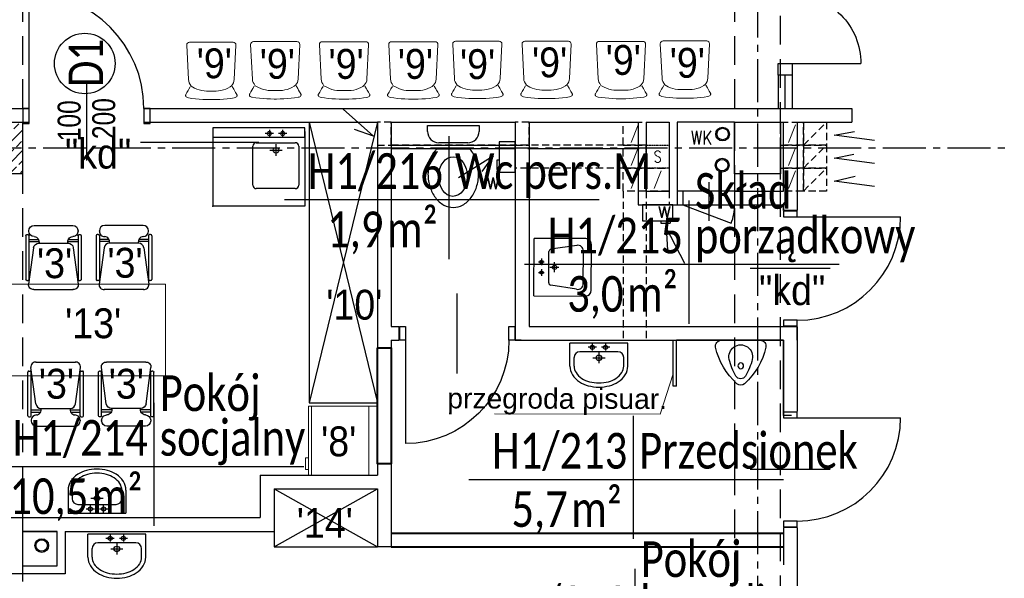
# Model space of a CAD drawing. Header units: millimetres. Extents: x 20447 to 23253, y -8211 to -4238.
# Tile 10 of 22: x 20900 to 21757, y -5840 to -5354. Entities that reach past the tile are written whole.
import ezdxf
from ezdxf.enums import TextEntityAlignment as Align

# ---------------------------------------------------------------- set-up
doc = ezdxf.new("R2010")
doc.units = ezdxf.units.MM
for name, pattern in [('CENTER2', [1.125, 0.75, -0.125, 0.125, -0.125]), ('DASHED', [0.75, 0.5, -0.25]), ('HIDDEN', [0.375, 0.25, -0.125]), ('HIDDEN2', [0.1875, 0.125, -0.0625])]:
    doc.linetypes.add(name, pattern=pattern)
for name, color, linetype in [('_A_metki', 19, 'Continuous'), ('DRZWIOPIS', 250, 'Continuous'), ('GRAWITACJE', 1, 'HIDDEN2'), ('KRESKOWANIE', 250, 'Continuous'), ('OPIS', 7, 'Continuous'), ('opis technologia', 250, 'Continuous'), ('opisy', 2, 'Continuous'), ('OSIE', 1, 'CENTER2'), ('PODCIAGI', 251, 'DASHED'), ('SANITARNE', 3, 'Continuous'), ('SLUPY', 250, 'Continuous'), ('SLUSARKA', 7, 'Continuous'), ('STOLDRZWI', 7, 'Continuous'), ('TECHNOLOGIA', 5, 'Continuous'), ('URZĄDZ_SANIT', 4, 'Continuous'), ('wentylatorki', 3, 'Continuous'), ('WIDOK', 250, 'Continuous'), ('WODKAN', 3, 'Continuous')]:
    doc.layers.add(name, color=color, linetype=linetype)
for name, color, linetype, lineweight in [('meble', 4, 'Continuous', 13), ('pfu moje', 95, 'Continuous', 40), ('ŚCIANY_STARE', 250, 'Continuous', 25)]:
    doc.layers.add(name, color=color, linetype=linetype, lineweight=lineweight)
doc.styles.add('ARIAL', font='arial.ttf', dxfattribs={"width": 0.9})
doc.styles.add('MM', font='calibri.ttf', dxfattribs={"width": 0.6, "height": 15})
doc.styles.add('ROMANS', font='ROMANS.shx', dxfattribs={"width": 0.6})

# ---------------------------------------------------------------- blocks, each defined once
blk = doc.blocks.new('A$C4D6E149D')
at = {"layer": 'wentylatorki', "linetype": 'Continuous'}
for p, q in [((16, 2), (16, 0)), ((16, 0), (24, 0)), ((24, 2), (24, 0))]:
    blk.add_line(p, q, dxfattribs=at)
blk.add_lwpolyline([(0, 2), (26.5, 2), (26.5, 16), (0, 16)], close=True, dxfattribs=at)
blk = doc.blocks.new('umywalka_50')
for p, q in [((25.2, 0), (-25.2, 0)), ((-25.2, -19.99), (-25.2, 0)), ((25.2, -19.99), (25.2, 0)), ((16.6, -7.54), (-16.6, -7.54)), ((-2.18, -3.63), (-9.46, -3.63)), ((-5.76, -0.52), (-5.76, -6.51)), ((0, -7.66), (0, -17.6)), ((9.41, -3.63), (2.25, -3.63)), ((5.76, -0.52), (5.76, -6.51)), ((-21.6, -19.99), (-21.6, -12.54)), ((-5.31, -12.81), (5.36, -12.81)), ((21.6, -19.99), (21.6, -12.54))]:
    blk.add_line(p, q)
for centre, radius in [((-5.76, -3.63), 1.76), ((5.76, -3.63), 1.76), ((0.02, -12.81), 2.4)]:
    blk.add_circle(centre, radius)
for centre, radius, start, end in [((-16.6, -12.54), 5, 90, 180), ((16.6, -12.54), 5, 0, 90), ((-11.09, -19.99), 14.11, 180, 212.82584), ((-11.09, -19.99), 10.51, 180, 212.82584), ((-5.78, -16.57), 16.83, 212.82584, 237.29558), ((5.78, -16.57), 16.83, 302.70442, 327.17416), ((11.09, -19.99), 10.51, 327.17416, 0), ((11.09, -19.99), 14.11, 327.17416, 0), ((-5.78, -16.57), 20.43, 212.82584, 237.29558), ((-2.29, -11.13), 26.89, 237.29558, 255.10609), ((-2.29, -11.13), 23.29, 237.29558, 255.10609), ((0, -2.52), 32.2, 255.10609, 270), ((0, -2.52), 32.2, 270, 284.89391), ((2.29, -11.13), 23.29, 284.89391, 302.70442), ((2.29, -11.13), 26.89, 284.89391, 302.70442), ((5.78, -16.57), 20.43, 302.70442, 327.17416), ((0, -2.52), 35.8, 255.10609, 270), ((0, -2.52), 35.8, 270, 284.89391)]:
    blk.add_arc(centre, radius, start, end)
blk = doc.blocks.new('DRZWI_D11W_90')
for p, q in [((5, 12), (5, 102)), ((50, 40.83), (50, -28.83))]:
    blk.add_line(p, q)
for points in [[(0, 0), (5, 0), (5, 12), (0, 12)], [(95, 0), (100, 0), (100, 12), (95, 12)]]:
    blk.add_lwpolyline(points, close=True)
blk.add_arc((5, 12), 90, 0, 90)
blk = doc.blocks.new('SEDES2')
for p, q in [((-22.5, 0), (22.5, 0)), ((-22.5, -5), (-22.5, 0)), ((22.5, 0), (22.5, -5)), ((22.5, 0), (22.5, 0)), ((22.5, 0), (22.5, 0)), ((12.5, -15), (-12.5, -15)), ((14.47, -20.4), (-14.6, -20.4))]:
    blk.add_line(p, q)
for centre, radius, start, end in [((-12.5, -5), 10, 180, 270), ((12.5, -5), 10, 270, 0), ((8.24, -39.7), 29.91, 142.8917, 162.60101), ((3.16, -35.86), 23.55, 138.9533, 142.8917), ((-3.29, -35.86), 23.55, 37.1083, 41.0467), ((-8.37, -39.7), 29.91, 17.39899, 37.1083), ((16.24, -42.21), 38.3, 162.60101, 180), ((-16.37, -42.21), 38.3, 0, 17.39899), ((16.24, -42.21), 38.3, 180, 197.39899), ((-16.37, -42.21), 38.3, 342.60101, 360), ((8.24, -44.72), 29.91, 197.39899, 217.1083), ((-8.37, -44.72), 29.91, 322.8917, 342.60101), ((3.16, -48.56), 23.55, 217.1083, 241.29825), ((-3.29, -48.56), 23.55, 298.70175, 322.8917), ((-0.06, -54.45), 16.83, 241.29825, 270), ((-0.06, -54.45), 16.83, 270, 298.70175)]:
    blk.add_arc(centre, radius, start, end)
blk.add_ellipse((-0.29, -44.37), major_axis=(0.21, 17.27), ratio=0.720611)
blk = doc.blocks.new('A$7E94F132B1B80')
at = {"color": 18, "linetype": 'Continuous', "lineweight": 0}
for p, q in [((1.73, 43.2), (1.51, 42.5)), ((1.99, 43.8), (1.73, 43.2)), ((2.35, 44.34), (1.99, 43.8)), ((2.86, 44.79), (2.35, 44.34)), ((2.86, 44.79), (3.2, 44.89)), ((3.61, 45), (3.2, 44.89)), ((3.61, 45), (3.96, 44.92)), ((4.27, 44.83), (3.96, 44.92)), ((4.27, 44.83), (4.41, 44.73)), ((6.2, 43.69), (4.41, 44.73)), ((7.8, 42.76), (6.2, 43.69)), ((47.54, 43.92), (17.37, 42.43)), ((48.48, 43.73), (47.54, 43.92)), ((49.28, 43.19), (48.48, 43.73)), ((49.81, 42.38), (49.28, 43.19)), ((0.7, 36.29), (0.4, 33.13)), ((1.08, 39.39), (0.7, 36.29)), ((1.51, 42.5), (1.08, 39.39)), ((9.04, 42.05), (7.8, 42.76)), ((9.15, 35.05), (8.42, 33)), ((11.11, 40.78), (9.04, 42.05)), ((10.06, 37.02), (9.15, 35.05)), ((10.06, 37.02), (11.6, 39.94)), ((13.23, 41), (11.6, 39.94)), ((14.51, 41.73), (13.23, 41)), ((15.91, 42.22), (14.51, 41.73)), ((17.37, 42.43), (15.91, 42.22)), ((50, 41.43), (49.81, 42.38)), ((50, 3.57), (50, 41.43)), ((0.04, 26.72), (0, 23.5)), ((0.18, 29.94), (0.04, 26.72)), ((0.4, 33.13), (0.18, 29.94)), ((7.58, 28.74), (7.48, 26.57)), ((7.48, 26.57), (7.48, 18.42)), ((7.9, 30.89), (7.58, 28.74)), ((8.42, 33), (7.9, 30.89)), ((0, 21.49), (0, 23.5)), ((0.04, 18.27), (0, 21.49)), ((0.18, 15.06), (0.04, 18.27)), ((7.48, 18.42), (7.58, 16.25)), ((0.4, 11.87), (0.18, 15.06)), ((0.7, 8.71), (0.4, 11.87)), ((1.08, 5.61), (0.7, 8.71)), ((7.58, 16.25), (7.9, 14.1)), ((7.9, 14.1), (8.42, 11.99)), ((8.42, 11.99), (9.15, 9.95)), ((9.15, 9.95), (10.06, 7.98)), ((1.51, 2.5), (1.08, 5.61)), ((1.73, 1.8), (1.51, 2.5)), ((1.99, 1.19), (1.73, 1.8)), ((2.35, 0.65), (1.99, 1.19)), ((2.86, 0.21), (2.35, 0.65)), ((3.24, 0.09), (2.86, 0.21)), ((3.61, 0), (3.24, 0.09)), ((3.61, 0), (3.96, 0.07)), ((4.27, 0.16), (3.96, 0.07)), ((4.27, 0.16), (4.41, 0.26)), ((6.2, 1.31), (4.41, 0.26)), ((7.8, 2.24), (6.2, 1.31)), ((9.04, 2.94), (7.8, 2.24)), ((11.36, 4.36), (9.04, 2.94)), ((10.06, 7.98), (11.12, 6.1)), ((11.12, 6.1), (12.1, 4.96)), ((12.1, 4.96), (13.23, 4)), ((13.23, 4), (14.51, 3.26)), ((14.51, 3.26), (15.91, 2.78)), ((15.91, 2.78), (17.37, 2.57)), ((17.37, 2.57), (47.54, 1.07)), ((47.54, 1.07), (48.48, 1.26)), ((48.48, 1.26), (49.28, 1.8)), ((49.28, 1.8), (49.81, 2.61)), ((49.81, 2.61), (50, 3.57))]:
    blk.add_line(p, q, dxfattribs=at)
blk = doc.blocks.new('Krzesło')
at = {"layer": 'TECHNOLOGIA'}
for p, q in [((255.81, 194.91), (255.38, 194.91)), ((258.99, 196.91), (258.99, 195.91)), ((259.99, 197.91), (300.99, 197.91)), ((271.31, 190.5), (305.31, 195.13)), ((301.99, 196.91), (301.99, 195.91)), ((250.38, 189.91), (250.38, 153.91)), ((266.99, 185.54), (266.99, 158.27)), ((310.4, 190.43), (310.4, 153.38)), ((310.4, 190.18), (310.4, 153.63)), ((255.81, 148.91), (255.38, 148.91)), ((258.99, 147.91), (258.99, 146.91)), ((271.31, 153.32), (305.31, 148.68)), ((301.99, 147.91), (301.99, 146.91)), ((259.99, 145.91), (300.99, 145.91))]:
    blk.add_line(p, q, dxfattribs=at)
at = {"layer": 'TECHNOLOGIA', "color": 2}
for p, q in [((259.99, 194.91), (300.99, 194.91)), ((263.54, 194.91), (263.54, 185.91)), ((265.54, 194.91), (265.54, 185.39)), ((263.54, 157.9), (263.54, 148.91)), ((265.54, 158.42), (265.54, 148.91)), ((259.99, 148.91), (300.99, 148.91))]:
    blk.add_line(p, q, dxfattribs=at)
at = {"layer": 'TECHNOLOGIA'}
for centre, radius, start, end in [((255.38, 189.91), 5, 90, 180), ((255.81, 189.91), 5, 0, 90), ((259.99, 196.91), 1, 90, 180), ((259.99, 195.91), 1, 180, 270), ((300.99, 196.91), 1, 0, 90), ((300.99, 195.91), 1, 270, 0), ((305.89, 190.63), 4.54, 354.26279, 97.24319), ((265.76, 190.37), 4.98, 185.3296, 284.24344), ((271.99, 185.54), 5, 97.76517, 180), ((265.76, 153.44), 4.98, 75.75656, 174.6704), ((271.99, 158.27), 5, 180, 262.23483), ((255.38, 153.91), 5, 180, 270), ((255.81, 153.91), 5, 270, 0), ((259.99, 147.91), 1, 90, 180), ((300.99, 147.91), 1, 0, 90), ((305.89, 153.18), 4.54, 262.75681, 5.73721), ((259.99, 146.91), 1, 180, 270), ((300.99, 146.91), 1, 270, 0)]:
    blk.add_arc(centre, radius, start, end, dxfattribs=at)
blk = doc.blocks.new('*U1666')
at = {"layer": '_A_metki', "color": 1}
for points in [[(50, 21.37), (50, -20)], [(-5.26, 0), (100.46, 0)]]:
    blk.add_lwpolyline(points, dxfattribs=at)
at = {"layer": '_A_metki', "insert": (46.18, -4), "char_height": 12, "width": 19.7618, "attachment_point": 3, "line_spacing_factor": 0.8, "style": 'MM'}
blk.add_mtext('{\\W0.8;m²}', dxfattribs=at)
at = {"layer": '_A_metki', "style": 'MM', "width": 0.8}
for tag, p in [('NAZWA 1', (52, 15)), ('NAZWA 2', (52, 0))]:
    blk.add_attdef(tag, text='', height=12, dxfattribs=at).set_placement(p, align=Align.BOTTOM_LEFT)
for tag, p in [('nr pom.', (48, 0)), ('POW', (24.18, -21.08))]:
    blk.add_attdef(tag, text='', height=12, dxfattribs=at).set_placement(p, align=Align.BOTTOM_RIGHT)
at = {"layer": '_A_metki', "style": 'MM', "oblique": 15, "width": 0.8}
blk.add_attdef('posadzka', text='', height=12, dxfattribs=at).set_placement((52, -4), align=Align.TOP_LEFT)
at = {"layer": '_A_metki', "style": 'MM', "width": 0.8}
blk.add_attdef('POW.', text='', height=12, dxfattribs=at).set_placement((28, -4), align=Align.TOP_RIGHT)
blk = doc.blocks.new('SZACHT')
for p, q in [((0, 0), (0, 20)), ((0, 20), (20, 20)), ((20, 20), (20, 0)), ((20, 0), (0, 0))]:
    blk.add_line(p, q)
at = {"style": 'ROMANS', "width": 0.8}
blk.add_attdef('5', text='', height=10, dxfattribs=at).set_placement((10.01, 9.93), align=Align.MIDDLE)
blk = doc.blocks.new('SZACHT_SUFIT')
at = {"linetype": 'HIDDEN', "ltscale": 26.5}
for p, q in [((0, 0), (0, 20)), ((0, 20), (20, 20)), ((20, 20), (20, 0)), ((20, 0), (0, 0))]:
    blk.add_line(p, q, dxfattribs=at)
at = {"style": 'ROMANS', "width": 0.8}
blk.add_attdef('5', text='', height=10, dxfattribs=at).set_placement((10.01, 9.93), align=Align.MIDDLE)
blk = doc.blocks.new('ZLEW_PORZADKOWY')
for p, q in [((-24.06, 0.16), (-24.06, -44.84)), ((-24.06, 0.16), (25.94, 0.16)), ((25.94, -44.84), (25.94, 0.16)), ((-0.83, -6.38), (-6.66, -6.38)), ((-3.7, -3.89), (-3.7, -8.68)), ((8.44, -6.38), (2.71, -6.38)), ((5.52, -3.89), (5.52, -8.68)), ((-18.23, -37.08), (-14.75, -14.54)), ((-12.78, -12.84), (14.59, -12.84)), ((0.91, -13.71), (0.91, -21.66)), ((20.05, -37.08), (16.57, -14.54)), ((-3.34, -17.84), (5.2, -17.84)), ((-13.29, -42.84), (15.11, -42.84)), ((-19.06, -49.84), (20.94, -49.84))]:
    blk.add_line(p, q)
for centre, radius in [((-3.7, -6.38), 1.4), ((5.52, -6.38), 1.4), ((0.93, -17.84), 1.92)]:
    blk.add_circle(centre, radius)
for centre, radius, start, end in [((-12.78, -14.84), 2, 90, 171.2217), ((14.59, -14.84), 2, 8.7783, 90), ((-13.29, -37.84), 5, 171.2217, 270), ((15.11, -37.84), 5, 270, 8.7783), ((-19.06, -44.84), 5, 180, 270), ((20.94, -44.84), 5, 270, 0)]:
    blk.add_arc(centre, radius, start, end)
blk = doc.blocks.new('PISUAR')
blk.add_line((-16.96, 0), (16.96, 0))
blk.add_circle((0, -22.3), 2.5)
for centre, radius, start, end in [((16.96, -5), 5, 347.56343, 90), ((-16.96, -5), 5, 90, 192.43657), ((36.92, 6.88), 60.18, 192.43657, 228.00087), ((0, -14.32), 10.32, 347.1041, 192.8959), ((-36.92, 6.88), 60.18, 311.99913, 347.56343), ((44.41, -2.86), 56.18, 194.1818, 210.23881), ((-44.41, -2.86), 56.18, 329.76119, 345.8182), ((0, -28.82), 4.74, 209.48664, 330.51336), ((0, -34.12), 5, 228.00087, 311.99913)]:
    blk.add_arc(centre, radius, start, end)
blk = doc.blocks.new('DP170')
for p, q in [((11.99, 180), (71.99, 180)), ((34.83, 95), (-34.83, 95)), ((12, 10), (122, 10))]:
    blk.add_line(p, q)
for points in [[(-0.01, 190), (-0.01, 180), (11.99, 180), (11.99, 190)], [(0, 0), (0, 10), (12, 10), (12, 0)]]:
    blk.add_lwpolyline(points, close=True)
for centre, radius, start, end in [((11.99, 180), 60, 270, 0), ((12, 10), 110, 0.00177, 90.00177)]:
    blk.add_arc(centre, radius, start, end)

msp = doc.modelspace()

# ---------------------------------------------------------------- hatches: boundary and pattern name
at = {"layer": 'KRESKOWANIE'}
h = msp.add_hatch(dxfattribs=at)
h.set_pattern_fill('BRASS', color=256, scale=50, angle=45, style=0)
h.set_pattern_definition([(45, (20665.042, -7897.261), (-8.838835, 8.838835), []), (45, (20660.622, -7892.842), (-8.838835, 8.838835), [6.25, -3.125])])
h.paths.add_polyline_path([(20882.49, -5465.48), (20902.49, -5465.48), (20902.49, -5442.98), (20882.49, -5442.98)])
h.paths.add_polyline_path([(20882.49, -5442.98), (20862.49, -5442.98), (20862.49, -5465.48), (20882.49, -5465.48)])
h.paths.add_polyline_path([(20882.49, -5465.48), (20862.49, -5465.48), (20862.49, -5487.98), (20882.49, -5487.98)])
h.paths.add_polyline_path([(20902.49, -5465.48), (20882.49, -5465.48), (20882.49, -5487.98), (20902.49, -5487.98)])

# ---------------------------------------------------------------- linework, layer by layer
for p, q in [((20908.18, -5430.98), (20908.18, -5331.08)), ((20958.13, -5406.64), (20958.13, -5476.3))]:
    msp.add_line(p, q)
for points in [[(20902.63, -5444.3), (20908.18, -5444.3), (20908.18, -5430.98), (20902.63, -5430.98)], [(21008.08, -5444.3), (21013.63, -5444.3), (21013.63, -5430.98), (21008.08, -5430.98)]]:
    msp.add_lwpolyline(points, close=True)
msp.add_arc((20908.18, -5430.98), 99.9, 0, 90)
at = {"layer": '_A_metki', "lineweight": 0, "ltscale": 100}
for p, q in [((21457.68, -5697.3), (21468.99, -5662.23)), ((21313.38, -5697.19), (21457.68, -5697.3))]:
    msp.add_line(p, q, dxfattribs=at)
at = {"layer": 'DRZWIOPIS', "color": 250}
msp.add_line((20958.13, -5418.25), (20958.13, -5458.25), dxfattribs=at)
at = {"layer": 'DRZWIOPIS', "color": 1}
msp.add_circle((20956.68, -5391.89), 26.4, dxfattribs=at)
at = {"layer": 'GRAWITACJE', "color": 3, "linetype": 'Continuous'}
for p, q in [((21181.6, -5431.69), (21208.07, -5455.23)), ((21208.07, -5455.23), (21191.47, -5449.52)), ((21609.21, -5454.35), (21626.73, -5451.18)), ((21644.32, -5459.1), (21609.21, -5454.35)), ((21282.17, -5491.22), (21312.22, -5472.45)), ((21312.22, -5472.45), (21302.44, -5486.05)), ((21609.21, -5474.35), (21626.25, -5470.83)), ((21644.32, -5479.1), (21609.21, -5474.35)), ((21609.21, -5494.35), (21627.45, -5490)), ((21644.32, -5499.1), (21609.21, -5494.35)), ((21479.18, -5566.08), (21462.8, -5534.66)), ((21462.8, -5534.66), (21464.04, -5554.58))]:
    msp.add_line(p, q, dxfattribs=at)
at = {"layer": 'GRAWITACJE', "linetype": 'HIDDEN2', "ltscale": 50}
for p, q in [((21582.49, -5462.98), (21602.49, -5442.98)), ((21445.49, -5462.98), (21223.49, -5462.98)), ((21582.49, -5482.98), (21602.49, -5462.98)), ((21445.49, -5482.98), (21331.49, -5482.98)), ((21582.49, -5502.98), (21602.49, -5482.98)), ((21425.56, -5502.98), (21425.56, -5632.98)), ((21445.49, -5502.98), (21445.49, -5632.98)), ((21465.49, -5502.98), (21465.49, -5514.98))]:
    msp.add_line(p, q, dxfattribs=at)
for points in [[(21223.49, -5442.98), (21211.49, -5442.98), (21211.49, -5462.98), (21223.49, -5462.98)], [(21343.49, -5442.98), (21331.49, -5442.98), (21331.49, -5462.98), (21343.49, -5462.98)], [(21582.49, -5442.98), (21602.49, -5442.98), (21602.49, -5462.98), (21582.49, -5462.98)], [(21582.49, -5462.98), (21602.49, -5462.98), (21602.49, -5482.98), (21582.49, -5482.98)], [(21582.49, -5482.98), (21602.49, -5482.98), (21602.49, -5502.98), (21582.49, -5502.98)]]:
    msp.add_lwpolyline(points, close=True, dxfattribs=at)
at = {"layer": 'meble'}
for p, q in [((21211.49, -5690.48), (21151.49, -5690.48)), ((21151.49, -5750.48), (21151.49, -5690.48)), ((21151.49, -5690.48), (21211.49, -5690.48)), ((21153.99, -5750.48), (21153.99, -5690.48)), ((21203.99, -5750.48), (21203.99, -5690.48)), ((21148.99, -5745.48), (21148.99, -5735.48)), ((21148.99, -5735.48), (21151.49, -5735.48)), ((21151.49, -5745.48), (21148.99, -5745.48)), ((21211.49, -5750.48), (21151.49, -5750.48))]:
    msp.add_line(p, q, dxfattribs=at)
at = {"layer": 'OSIE', "ltscale": 50}
for p, q in [((21542.49, -4319.3), (21542.49, -7995.09)), ((21542.49, -4319.3), (21542.49, -7995.09)), ((20526.54, -5465.48), (22738.76, -5465.48))]:
    msp.add_line(p, q, dxfattribs=at)
at = {"layer": 'pfu moje', "ltscale": 25}
for p, q in [((21223.49, -5800.98), (21564.99, -5800.98)), ((21223.49, -5812.98), (21564.99, -5812.98))]:
    msp.add_line(p, q, dxfattribs=at)
msp.add_lwpolyline([(21211.49, -5639.48), (21223.49, -5639.48), (21223.49, -5740.48), (21211.49, -5740.48), (21211.49, -5639.48)], dxfattribs=at)
at = {"layer": 'PODCIAGI', "ltscale": 50}
for p, q in [((20902.49, -4467.98), (20902.49, -6102.98)), ((21522.49, -4467.98), (21522.49, -6102.98)), ((21562.49, -6125.49), (21562.49, -4467.98))]:
    msp.add_line(p, q, dxfattribs=at)
at = {"layer": 'SANITARNE'}
for p, q in [((21068.3, -5448.05), (21068.3, -5516.05)), ((21117.38, -5449.75), (21117.38, -5455.74)), ((21128.9, -5449.75), (21128.9, -5455.74)), ((21148.3, -5451.05), (21148.3, -5516.05)), ((21105.96, -5460.91), (21139.96, -5460.91)), ((21120.96, -5452.86), (21113.68, -5452.86)), ((21132.55, -5452.86), (21125.39, -5452.86)), ((21148.3, -5456.05), (21148.3, -5516.05)), ((21102.96, -5497.91), (21102.96, -5463.91)), ((21117.83, -5467.47), (21128.5, -5467.47)), ((21123.14, -5462.31), (21123.14, -5472.25)), ((21142.96, -5463.91), (21142.96, -5497.91)), ((21139.96, -5500.91), (21105.96, -5500.91)), ((21148.3, -5516.05), (21068.89, -5516.05)), ((20942.09, -5763.52), (20942.09, -5783.51)), ((20945.69, -5763.52), (20945.69, -5770.97)), ((20967.29, -5775.85), (20967.29, -5765.92)), ((20988.89, -5763.52), (20988.89, -5770.97)), ((20992.49, -5763.52), (20992.49, -5783.51)), ((20950.69, -5775.97), (20983.89, -5775.97)), ((20961.53, -5782.99), (20961.53, -5777)), ((20972.6, -5770.7), (20961.93, -5770.7)), ((20973.05, -5782.99), (20973.05, -5777)), ((20942.09, -5783.51), (20992.49, -5783.51)), ((20957.89, -5779.88), (20965.04, -5779.88)), ((20969.47, -5779.88), (20976.76, -5779.88))]:
    msp.add_line(p, q, dxfattribs=at)
msp.add_lwpolyline([(21068.3, -5456.05), (21148.3, -5456.05), (21148.3, -5448.05), (21068.3, -5448.05)], close=True, dxfattribs=at)
for centre, radius in [((21117.38, -5452.86), 1.76), ((21128.9, -5452.86), 1.76), ((21123.16, -5467.47), 2.4), ((20967.27, -5770.7), 2.4), ((20961.53, -5779.88), 1.76), ((20973.05, -5779.88), 1.76)]:
    msp.add_circle(centre, radius, dxfattribs=at)
for centre, radius, start, end in [((21105.96, -5463.91), 3, 90, 180), ((21139.96, -5463.91), 3, 0, 90), ((21105.96, -5497.91), 3, 180, 270), ((21139.96, -5497.91), 3, 270, 0), ((20961.51, -5766.94), 20.43, 122.70442, 147.17416), ((20965, -5772.38), 26.89, 104.89391, 122.70442), ((20965, -5772.38), 23.29, 104.89391, 122.70442), ((20967.29, -5780.99), 35.8, 90, 104.89391), ((20967.29, -5780.99), 32.2, 90, 104.89391), ((20967.29, -5780.99), 35.8, 75.10609, 90), ((20967.29, -5780.99), 32.2, 75.10609, 90), ((20969.58, -5772.38), 23.29, 57.29558, 75.10609), ((20969.58, -5772.38), 26.89, 57.29558, 75.10609), ((20973.08, -5766.94), 20.43, 32.82584, 57.29558), ((20956.21, -5763.52), 14.11, 147.17416, 180), ((20956.21, -5763.52), 10.51, 147.17416, 180), ((20961.51, -5766.94), 16.83, 122.70442, 147.17416), ((20973.08, -5766.94), 16.83, 32.82584, 57.29558), ((20978.38, -5763.52), 10.51, 0, 32.82584), ((20978.38, -5763.52), 14.11, 0, 32.82584), ((20950.69, -5770.97), 5, 180, 270), ((20983.89, -5770.97), 5, 270, 0)]:
    msp.add_arc(centre, radius, start, end, dxfattribs=at)
msp.add_point((21068.3, -5516.05), dxfattribs=at)
at = {"layer": 'SLUPY'}
for points in [[(20862.49, -5442.98), (20902.49, -5442.98), (20902.49, -5487.98), (20862.49, -5487.98)], [(20862.49, -5442.98), (20902.49, -5442.98), (20902.49, -5487.98), (20862.49, -5487.98)], [(21522.49, -5442.98), (21562.49, -5442.98), (21562.49, -5487.98), (21522.49, -5487.98)], [(21522.49, -5442.98), (21562.49, -5442.98), (21562.49, -5487.98), (21522.49, -5487.98)]]:
    msp.add_lwpolyline(points, close=True, dxfattribs=at)
at = {"layer": 'SLUSARKA', "ltscale": 50}
for p, q in [((21560.48, -5401.98), (21560.48, -5430.98)), ((21566.48, -5430.98), (21566.48, -5401.98)), ((21572.48, -5401.98), (21572.48, -5430.98))]:
    msp.add_line(p, q, dxfattribs=at)
at = {"layer": 'STOLDRZWI'}
for p, q in [((21499.99, -5495.18), (21499.99, -5529.08)), ((21477.49, -5502.98), (21477.49, -5514.98)), ((21522.49, -5502.98), (21522.49, -5514.98)), ((21477.49, -5514.98), (21519.51, -5531.08))]:
    msp.add_line(p, q, dxfattribs=at)
msp.add_lwpolyline([(21527.49, -5502.98), (21472.49, -5502.98), (21472.49, -5514.98), (21527.49, -5514.98)], close=True, dxfattribs=at)
msp.add_arc((21477.49, -5514.98), 45, 339.02832, 0.00177, dxfattribs=at)
at = {"layer": 'TECHNOLOGIA', "ltscale": 50}
for p, q in [((21152.08, -5442.98), (21152.08, -5687.46)), ((21211.49, -5442.98), (21152.08, -5687.46)), ((21152.08, -5442.98), (21211.49, -5687.46)), ((21152.08, -5687.46), (21211.49, -5687.46)), ((21121.49, -5762.48), (21121.49, -5812.98)), ((21121.49, -5812.98), (21211.49, -5762.48)), ((21121.49, -5762.48), (21211.49, -5812.98)), ((21121.49, -5812.98), (21211.49, -5812.98))]:
    msp.add_line(p, q, dxfattribs=at)
at = {"layer": 'TECHNOLOGIA', "lineweight": 0}
msp.add_lwpolyline([(20887.07, -5584), (20887.07, -5664), (21027.07, -5664), (21027.07, -5584)], close=True, dxfattribs=at)
at = {"layer": 'URZĄDZ_SANIT', "color": 1}
msp.add_line((21108.2, -5460.78), (21005.2, -5460.78), dxfattribs=at)
at = {"layer": 'WIDOK', "linetype": 'Continuous', "ltscale": 50}
for p, q in [((21223.49, -5462.98), (21330.49, -5462.98)), ((21223.49, -5465.98), (21330.49, -5465.98)), ((21342.49, -5465.98), (21439.49, -5465.98))]:
    msp.add_line(p, q, dxfattribs=at)
at = {"layer": 'WODKAN'}
for centre, radius in [((21512.05, -5453.35), 6), ((21512.05, -5453.35), 6), ((21512.05, -5453.35), 5), ((21512.05, -5453.35), 5), ((21511.61, -5480.43), 6), ((21511.61, -5480.43), 6), ((21511.61, -5480.43), 5), ((21511.61, -5480.43), 5), ((20919.15, -5811.81), 6), ((20919.15, -5811.81), 6), ((20919.15, -5811.81), 6), ((20919.15, -5811.81), 6), ((20919.15, -5811.81), 5), ((20919.15, -5811.81), 5), ((20919.15, -5811.81), 5), ((20919.15, -5811.81), 5)]:
    msp.add_circle(centre, radius, dxfattribs=at)
at = {"layer": 'ŚCIANY_STARE'}
for p, q in [((20862.49, -5430.98), (20908.18, -5430.98)), ((20862.49, -5430.98), (20908.18, -5430.98)), ((21008.08, -5430.98), (21473.49, -5430.98)), ((21008.08, -5430.98), (21473.49, -5430.98)), ((21473.49, -5430.98), (21624.49, -5430.98)), ((21473.49, -5430.98), (21624.49, -5430.98)), ((21624.49, -5430.98), (21624.49, -5442.98)), ((20902.49, -5442.98), (20908.18, -5442.98)), ((20902.49, -5442.98), (20908.18, -5442.98)), ((21008.08, -5442.98), (21211.49, -5442.98)), ((21008.08, -5442.98), (21211.49, -5442.98)), ((21211.49, -5442.98), (21211.49, -5639.48)), ((21223.49, -5442.98), (21331.49, -5442.98)), ((21223.49, -5442.98), (21223.49, -5620.98)), ((21223.49, -5442.98), (21331.49, -5442.98)), ((21331.49, -5442.98), (21331.49, -5536.75)), ((21331.49, -5442.98), (21331.49, -5632.98)), ((21343.49, -5442.98), (21438.49, -5442.98)), ((21343.49, -5442.98), (21343.49, -5536.75)), ((21343.49, -5442.98), (21438.49, -5442.98)), ((21343.49, -5442.98), (21343.49, -5620.98)), ((21438.49, -5442.98), (21438.49, -5514.98)), ((21438.49, -5442.98), (21438.49, -5514.98)), ((21445.49, -5442.98), (21445.49, -5502.98)), ((21445.49, -5442.98), (21465.49, -5442.98)), ((21445.49, -5442.98), (21445.49, -5502.98)), ((21445.49, -5442.98), (21465.49, -5442.98)), ((21465.49, -5442.98), (21465.49, -5502.98)), ((21465.49, -5442.98), (21465.49, -5502.98)), ((21522.49, -5442.98), (21472.49, -5442.98)), ((21472.49, -5442.98), (21472.49, -5514.98)), ((21522.49, -5442.98), (21472.49, -5442.98)), ((21472.49, -5442.98), (21472.49, -5514.98)), ((21562.49, -5442.98), (21564.99, -5442.98)), ((21562.49, -5442.98), (21564.99, -5442.98)), ((21564.99, -5502.98), (21564.99, -5442.98)), ((21564.99, -5502.98), (21564.99, -5442.98)), ((21576.99, -5442.98), (21576.99, -5520.02)), ((21576.99, -5442.98), (21624.49, -5442.98)), ((21576.99, -5442.98), (21576.99, -5520.02)), ((21576.99, -5442.98), (21624.49, -5442.98)), ((21445.49, -5502.98), (21465.49, -5502.98)), ((21445.49, -5502.98), (21465.49, -5502.98)), ((21522.49, -5502.98), (21564.99, -5502.98)), ((21522.49, -5502.98), (21522.49, -5514.98)), ((21522.49, -5502.98), (21564.99, -5502.98)), ((21522.49, -5502.98), (21522.49, -5514.98)), ((21438.49, -5514.98), (21472.49, -5514.98)), ((21438.49, -5514.98), (21472.49, -5514.98)), ((21522.49, -5514.98), (21564.99, -5514.98)), ((21522.49, -5514.98), (21564.99, -5514.98)), ((21564.99, -5520.02), (21564.99, -5514.98)), ((21564.99, -5520.02), (21564.99, -5514.98)), ((21564.99, -5515.02), (21564.99, -5520.02)), ((21564.99, -5515.02), (21564.99, -5520.02)), ((21576.99, -5520.02), (21564.99, -5520.02)), ((21576.99, -5520.02), (21564.99, -5520.02)), ((21223.49, -5620.98), (21230.49, -5620.98)), ((21223.49, -5620.98), (21230.49, -5620.98)), ((21223.49, -5620.98), (21230.49, -5620.98)), ((21223.49, -5620.98), (21230.49, -5620.98)), ((21230.49, -5620.98), (21230.49, -5627.98)), ((21230.49, -5632.98), (21230.49, -5620.98)), ((21230.49, -5620.98), (21230.49, -5627.98)), ((21230.49, -5632.98), (21230.49, -5620.98)), ((21331.49, -5632.98), (21331.49, -5620.98)), ((21331.49, -5632.98), (21331.49, -5620.98)), ((21343.49, -5620.98), (21576.99, -5620.98)), ((21576.99, -5621.02), (21564.99, -5621.02)), ((21576.99, -5632.98), (21576.99, -5620.98)), ((21576.99, -5620.98), (21576.99, -5694.98)), ((21223.49, -5639.48), (21211.49, -5639.48)), ((21223.49, -5632.98), (21230.49, -5632.98)), ((21223.49, -5632.98), (21223.49, -5639.48)), ((21223.49, -5632.98), (21230.49, -5632.98)), ((21223.49, -5632.98), (21223.49, -5639.48)), ((21331.49, -5632.98), (21564.99, -5632.98)), ((21336.53, -5632.98), (21331.49, -5632.98)), ((21336.53, -5632.98), (21331.49, -5632.98)), ((21468.99, -5672.98), (21468.99, -5632.98)), ((21564.99, -5632.98), (21471.99, -5632.98)), ((21471.99, -5672.98), (21471.99, -5632.98)), ((21564.99, -5632.98), (21564.99, -5694.98)), ((21564.99, -5698.48), (21564.99, -5632.98)), ((21471.99, -5672.98), (21468.99, -5672.98)), ((21571.99, -5698.48), (21564.99, -5698.48)), ((21223.49, -5740.48), (21211.49, -5740.48)), ((21211.49, -5740.48), (21211.49, -5750.48)), ((21223.49, -5740.48), (21223.49, -5762.48)), ((21109.49, -5750.48), (21109.49, -5787.48)), ((21109.49, -5750.48), (21211.49, -5750.48)), ((21223.49, -5750.48), (21223.49, -5812.98)), ((21121.49, -5762.48), (21121.49, -5799.48)), ((21121.49, -5762.48), (21211.49, -5762.48)), ((21211.49, -5762.48), (21211.49, -5812.98)), ((20862.49, -5787.48), (21109.49, -5787.48)), ((20902.49, -5799.48), (20902.49, -5829.48)), ((20902.49, -5799.48), (20932.49, -5799.48)), ((20932.49, -5799.48), (20902.49, -5799.48)), ((20932.49, -5799.48), (20902.49, -5799.48)), ((20902.49, -5799.48), (20902.49, -5829.48)), ((20932.49, -5829.48), (20932.49, -5799.48)), ((20939.49, -5799.48), (21121.49, -5799.48)), ((20939.49, -5799.48), (20939.49, -5836.48)), ((21564.99, -5795.98), (21564.99, -5828.48)), ((21576.99, -5795.98), (21564.99, -5795.98)), ((21576.99, -5795.98), (21576.99, -5878.78)), ((21223.49, -5812.98), (21211.49, -5812.98)), ((20902.49, -5829.48), (20932.49, -5829.48)), ((20939.49, -5836.48), (20862.49, -5836.48))]:
    msp.add_line(p, q, dxfattribs=at)
msp.add_lwpolyline([(20902.49, -5829.48), (20932.49, -5829.48), (20932.49, -5799.48), (20902.49, -5799.48)], close=True, dxfattribs=at)

# ---------------------------------------------------------------- block references
at = {"layer": '_A_metki'}
ref = msp.add_blockref('*U1666', (21144.15, -5510.49), dxfattribs=dict(at, xscale=2.592, yscale=2.592, zscale=2.592))
ref.add_attrib('NAZWA 2', 'Wc pers.M', dxfattribs={"height": 31.104, "style": 'MM', "width": 0.8}).set_placement((21278.93, -5510.49), align=Align.BOTTOM_LEFT)
ref.add_attrib('nr pom.', 'H1/216', dxfattribs={"height": 31.104, "style": 'MM', "width": 0.8}).set_placement((21268.56, -5510.49), align=Align.BOTTOM_RIGHT)
ref.add_attrib('POW.', '1,9', dxfattribs={"height": 31.104, "style": 'MM', "width": 0.8}).set_placement((21216.72, -5520.86), align=Align.TOP_RIGHT)
ref = msp.add_blockref('*U1666', (21353.16, -5566.69), dxfattribs=dict(at, xscale=2.592, yscale=2.592, zscale=2.592))
ref.add_attrib('NAZWA 2', 'porządkowy', dxfattribs={"height": 31.104, "style": 'MM', "width": 0.8}).set_placement((21487.94, -5566.69), align=Align.BOTTOM_LEFT)
ref.add_attrib('NAZWA 1', 'Skład', dxfattribs={"height": 31.104, "style": 'MM', "width": 0.8}).set_placement((21487.94, -5527.81), align=Align.BOTTOM_LEFT)
ref.add_attrib('nr pom.', 'H1/215', dxfattribs={"height": 31.104, "style": 'MM', "width": 0.8}).set_placement((21477.57, -5566.69), align=Align.BOTTOM_RIGHT)
ref.add_attrib('POW.', '3,0', dxfattribs={"height": 31.104, "style": 'MM', "width": 0.8}).set_placement((21425.73, -5577.06), align=Align.TOP_RIGHT)
ref = msp.add_blockref('*U1666', (20887.12, -5742.89), dxfattribs=dict(at, xscale=2.592, yscale=2.592, zscale=2.592))
ref.add_attrib('NAZWA 2', 'socjalny', dxfattribs={"height": 31.104, "style": 'MM', "width": 0.8}).set_placement((21021.9, -5742.89), align=Align.BOTTOM_LEFT)
ref.add_attrib('NAZWA 1', 'Pokój', dxfattribs={"height": 31.104, "style": 'MM', "width": 0.8}).set_placement((21021.9, -5704.01), align=Align.BOTTOM_LEFT)
ref.add_attrib('nr pom.', 'H1/214', dxfattribs={"height": 31.104, "style": 'MM', "width": 0.8}).set_placement((21011.54, -5742.89), align=Align.BOTTOM_RIGHT)
ref.add_attrib('POW.', '10,5', dxfattribs={"height": 31.104, "style": 'MM', "width": 0.8}).set_placement((20959.7, -5753.26), align=Align.TOP_RIGHT)
ref = msp.add_blockref('*U1666', (21304.58, -5754.14), dxfattribs=dict(at, xscale=2.592, yscale=2.592, zscale=2.592))
ref.add_attrib('NAZWA 2', 'Przedsionek', dxfattribs={"height": 31.104, "style": 'MM', "width": 0.8}).set_placement((21439.36, -5754.14), align=Align.BOTTOM_LEFT)
ref.add_attrib('nr pom.', 'H1/213', dxfattribs={"height": 31.104, "style": 'MM', "width": 0.8}).set_placement((21429, -5754.14), align=Align.BOTTOM_RIGHT)
ref.add_attrib('POW.', '5,7', dxfattribs={"height": 31.104, "style": 'MM', "width": 0.8}).set_placement((21377.16, -5764.5), align=Align.TOP_RIGHT)
ref = msp.add_blockref('*U1666', (21305.92, -5887.44), dxfattribs=dict(at, xscale=2.592, yscale=2.592, zscale=2.592))
ref.add_attrib('NAZWA 2', 'konsylium', dxfattribs={"height": 31.104, "style": 'MM', "width": 0.8}).set_placement((21440.71, -5887.44), align=Align.BOTTOM_LEFT)
ref.add_attrib('NAZWA 1', 'Pokój', dxfattribs={"height": 31.104, "style": 'MM', "width": 0.8}).set_placement((21440.71, -5848.56), align=Align.BOTTOM_LEFT)
ref.add_attrib('nr pom.', 'H1/212', dxfattribs={"height": 31.104, "style": 'MM', "width": 0.8}).set_placement((21430.34, -5887.44), align=Align.BOTTOM_RIGHT)
ref.add_attrib('POW.', '20,1', dxfattribs={"height": 31.104, "style": 'MM', "width": 0.8}).set_placement((21378.5, -5897.81), align=Align.TOP_RIGHT)
at = {"layer": 'GRAWITACJE', "linetype": 'Continuous'}
for name, p, values in [('SZACHT_SUFIT', (21425.49, -5462.98), {'5': '/'}), ('SZACHT_SUFIT', (21562.49, -5462.98), {'5': '/'}), ('SZACHT_SUFIT', (21425.49, -5482.98), {'5': '/'}), ('SZACHT', (21445.49, -5482.98), {'5': 'S'}), ('SZACHT_SUFIT', (21562.49, -5482.98), {'5': '/'}), ('SZACHT_SUFIT', (21425.49, -5502.98), {'5': '/'}), ('SZACHT_SUFIT', (21445.49, -5502.98), {'5': '/'}), ('SZACHT_SUFIT', (21562.49, -5502.98), {'5': '/'})]:
    msp.add_blockref(name, p, dxfattribs=at).add_auto_attribs(values)
at = {"layer": 'SANITARNE'}
for name, p in [('SEDES2', (21277.56, -5445.99)), ('umywalka_50', (21404.3, -5635.45)), ('umywalka_50', (20984.55, -5801.89))]:
    msp.add_blockref(name, p, dxfattribs=at)
at = {"layer": 'SANITARNE', "rotation": 89.81638589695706}
msp.add_blockref('ZLEW_PORZADKOWY', (21347.89, -5570.24), dxfattribs=at)
at = {"layer": 'SLUSARKA', "ltscale": 50, "extrusion": (0, 0, -1), "zscale": -1, "rotation": 180}
msp.add_blockref('DP170', (-21560.49, -5211.98), dxfattribs=at)
at = {"layer": 'STOLDRZWI', "rotation": 270}
for p in [(21564.99, -5520.52), (21564.99, -5695.48)]:
    msp.add_blockref('DRZWI_D11W_90', p, dxfattribs=at)
at = {"layer": 'STOLDRZWI', "xscale": -1, "rotation": 180}
msp.add_blockref('DRZWI_D11W_90', (21230.99, -5620.98), dxfattribs=at)
at = {"layer": 'TECHNOLOGIA', "lineweight": 9, "rotation": 90.00000000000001}
for p in [(21089.34, -5423.34), (21145.01, -5422.86), (21204.89, -5422.96), (21265.25, -5422.96), (21320.92, -5422.48), (21381.28, -5422.48), (21446.05, -5422.64), (21501.72, -5422.17)]:
    msp.add_blockref('A$7E94F132B1B80', p, dxfattribs=at)
at = {"layer": 'TECHNOLOGIA', "lineweight": 0, "ltscale": 0.5, "yscale": 0.9300000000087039, "zscale": 0.9300000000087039}
for p, xscale, rotation in [((21089.27, -5300.1), -0.9300000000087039, 89.9999999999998), ((20830.87, -5300.1), 0.9300000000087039, 270), ((21091.21, -5940.62), 0.9300000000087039, 90), ((20832.82, -5940.62), -0.9300000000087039, 270)]:
    msp.add_blockref('Krzesło', p, dxfattribs=dict(at, xscale=xscale, rotation=rotation))
at = {"layer": 'URZĄDZ_SANIT', "xscale": -1, "rotation": 359.9999999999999}
msp.add_blockref('PISUAR', (21527.8, -5632.98), dxfattribs=at)
at = {"layer": 'wentylatorki', "linetype": 'Continuous', "rotation": 270}
msp.add_blockref('A$C4D6E149D', (21315.49, -5460.13), dxfattribs=at)
msp.add_blockref('A$C4D6E149D', (21315.49, -5460.13), dxfattribs=at)
at = {"layer": 'wentylatorki', "linetype": 'Continuous'}
msp.add_blockref('A$C4D6E149D', (21442.24, -5530.98), dxfattribs=at)
msp.add_blockref('A$C4D6E149D', (21442.24, -5530.98), dxfattribs=at)
msp.add_blockref('A$C4D6E149D', (21442.24, -5530.98), dxfattribs=at)

# ---------------------------------------------------------------- texts
at = {"layer": 'DRZWIOPIS', "color": 250, "width": 0.8}
for s, p in [('100', (20953.03, -5441.8)), ('200', (20983.17, -5439.92))]:
    msp.add_text(s, height=20, rotation=90, dxfattribs=at).set_placement(p, align=Align.CENTER)
at = {"layer": 'DRZWIOPIS', "color": 250, "style": 'MM', "width": 0.8}
msp.add_attdef('D1', text='oznaczenie', height=30, rotation=90, dxfattribs=at).set_placement((20957.6, -5391.44), align=Align.MIDDLE_CENTER)
at = {"layer": 'OPIS', "color": 18, "true_color": 0x000000, "insert": (21272.35, -5674.67), "char_height": 17.6, "width": 403.1318, "attachment_point": 1, "rotation": 359.81639}
msp.add_mtext('\\pxt4;{\\fArial|b0|i0|c238|p34;przegroda pisuar.}', dxfattribs=at)
at = {"layer": 'opis technologia', "ltscale": 100, "char_height": 26, "width": 459.9091, "attachment_point": 1, "style": 'ARIAL'}
for s, insert in [("\\pxt4;'9'", (21410.19, -5375.81)), ("\\pxt4;'9'", (21054.11, -5378.76)), ("\\pxt4;'9'", (21109.01, -5379.17)), ("\\pxt4;'9'", (21168.89, -5379.26)), ("\\pxt4;'9'", (21229.25, -5379.26)), ("\\pxt4;'9'", (21283.35, -5379.44)), ("\\pxt4;'9'", (21346.05, -5377.91)), ("\\pxt4;'9'", (21465.99, -5378.3)), ("\\pxt4;'3'", (20915.04, -5552.88)), ("\\pxt4;'3'", (20976.39, -5552.48)), ("\\pxt4;'10'", (21166.93, -5589)), ("\\pxt4;'13'", (20939.51, -5605.18)), ("\\pxt4;'3'", (20916.67, -5657.85)), ("\\pxt4;'3'", (20977.52, -5657.85)), ("\\pxt4;'8'", (21162.43, -5708.06)), ("\\pxt4;'14'", (21141.25, -5779.04))]:
    msp.add_mtext(s, dxfattribs=dict(at, insert=insert))
at = {"layer": 'opisy', "color": 18, "true_color": 0x000000, "char_height": 26, "width": 459.9091, "attachment_point": 1, "style": 'ARIAL'}
for insert in [(20939.38, -5457.4), (21543.74, -5576.35)]:
    msp.add_mtext('\\pxt4;"kd"', dxfattribs=dict(at, insert=insert))
at = {"layer": 'wentylatorki', "style": 'ROMANS', "width": 0.9}
for p in [(21305.78, -5493.73), (21305.78, -5493.73), (21455.1, -5518.94), (21455.1, -5518.94), (21455.1, -5518.94)]:
    msp.add_text('w', height=15, dxfattribs=at).set_placement(p, align=Align.MIDDLE_LEFT)
at = {"layer": 'WODKAN', "linetype": 'Continuous', "style": 'ROMANS', "width": 0.8}
msp.add_text('WK', height=12, dxfattribs=at).set_placement((21484.38, -5462.55))
msp.add_text('WK', height=12, dxfattribs=at).set_placement((21484.38, -5462.55))

doc.saveas('drawing.dxf')
